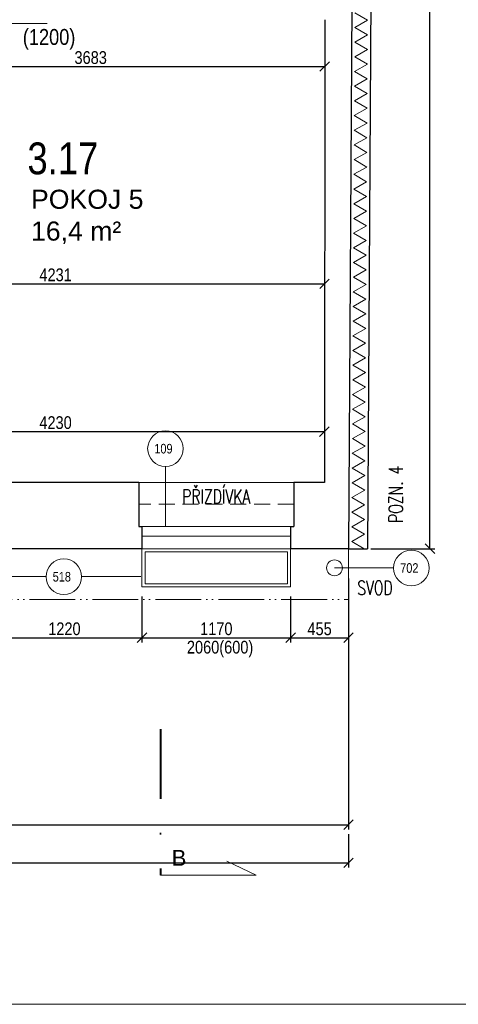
# Model space of a CAD drawing. Header units: millimetres. Extents: x -300958 to -108039, y 30118 to 292543.
# Tile 184 of 256: x -187870 to -184419, y 134957 to 142700. Entities that reach past the tile are written whole.
import ezdxf
from ezdxf.enums import TextEntityAlignment as Align

# ---------------------------------------------------------------- set-up
doc = ezdxf.new("R2010")
doc.units = ezdxf.units.MM
doc.header["$MEASUREMENT"] = 0
for name, pattern in [('ACAD_ISO05W100', [33, 24, -3, 0, -3, 0, -3]), ('DGN Style 4', [1094.119168, 546.717885, -273.358943, 0.683397, -273.358943]), ('HIDDEN', [0.375, 0.25, -0.125])]:
    doc.linetypes.add(name, pattern=pattern)
doc.layers.get('0').update_dxf_attribs({"lineweight": 13})
doc.layers.get('Defpoints').update_dxf_attribs({"color": 3, "lineweight": 13})
for name, color, linetype, lineweight in [('dims', 7, 'Continuous', 9), ('legenda', 7, 'Continuous', 13), ('Materiály', 1, 'Continuous', 13), ('navrh', 1, 'Continuous', 9), ('obklad', 8, 'Continuous', 5), ('popis', 7, 'Continuous', 9), ('PSV', 7, 'Continuous', 13), ('RAMECEK', 7, 'Continuous', 0), ('rez', 7, 'Continuous', 13), ('tenka', 7, 'Continuous', 13), ('texts', 3, 'Continuous', 30), ('walls', 7, 'Continuous', 13)]:
    doc.layers.add(name, color=color, linetype=linetype, lineweight=lineweight)
doc.styles.add('GENERATED_STYLE_8', font='arial.ttf')
doc.styles.get("Standard").update_dxf_attribs({"font": 'txt.shx'})
doc.styles.add('STYLE-0', font='ARIALN.TTF')
doc.styles.add('Style-Arial', font='arial.ttf')
doc.dimstyles.new('arch', dxfattribs={"dimscale": 50, "dimtxt": 2.5, "dimasz": 2.5, "dimexe": 1.25, "dimexo": 0.9, "dimtad": 1, "dimdec": 0, "dimtxsty": 'STYLE-0', "dimblk": 'ARCHTICK', "dimcen": 2.5, "dimadec": 0, "dimazin": 0, "dimtfac": 1, "dimtdec": 0, "dimtmove": 2, "dimatfit": 3, "dimldrblk": 'ARCHTICK', "dimfxl": 0, "dimarcsym": 0})

# ---------------------------------------------------------------- blocks, each defined once
blk = doc.blocks.new('_ArchTick')
at = {"color": 0, "linetype": 'ByBlock', "flags": 128}
blk.add_lwpolyline([(-0.5, -0.5), (0.5, 0.5)], dxfattribs=at)
blk = doc.blocks.new('*D2314')
at = {"layer": 'Defpoints', "color": 0, "linetype": 'Continuous'}
for p in [(-185472.3, 139461.1), (-185472.3, 139461.1), (-189702.6, 139060)]:
    blk.add_point(p, dxfattribs=at)
at = {"layer": 'dims', "color": 0, "linetype": 'Continuous', "lineweight": -2}
for p, q in [((-185472.3, 139536.1), (-185472.3, 139498.6)), ((-189702.6, 139135), (-189702.6, 139498.6)), ((-189702.6, 139461.1), (-185472.3, 139461.1))]:
    blk.add_line(p, q, dxfattribs=at)
at = {"layer": 'dims', "color": 0, "linetype": 'Continuous', "lineweight": -2, "xscale": 75, "yscale": 75, "zscale": 75, "rotation": 180}
blk.add_blockref('_ArchTick', (-189702.6, 139461.1), dxfattribs=at)
at = {"layer": 'dims', "color": 0, "linetype": 'Continuous', "lineweight": -2, "xscale": 75, "yscale": 75, "zscale": 75}
blk.add_blockref('_ArchTick', (-185472.3, 139461.1), dxfattribs=at)
at = {"layer": 'dims', "color": 0, "linetype": 'Continuous', "insert": (-187587.4, 139530.9), "char_height": 100, "attachment_point": 5, "style": 'STYLE-0'}
blk.add_mtext('4230', dxfattribs=at)
blk = doc.blocks.new('*U49')
at = {"layer": 'RAMECEK', "linetype": 'Continuous', "lineweight": 0, "flags": 128}
blk.add_lwpolyline([(-15750, -11137.5), (15750, -11137.5), (15750, 11137.5), (-15750, 11137.5)], close=True, dxfattribs=at)
blk = doc.blocks.new('*D2337')
at = {"layer": 'Defpoints', "color": 0, "linetype": 'Continuous'}
for p in [(-188127.6, 138240), (-186907.6, 138240), (-186907.6, 137840)]:
    blk.add_point(p, dxfattribs=at)
at = {"layer": 'dims', "color": 0, "linetype": 'Continuous', "lineweight": -2}
for p, q in [((-188127.6, 138165), (-188127.6, 137802.5)), ((-186907.6, 138165), (-186907.6, 137802.5)), ((-188127.6, 137840), (-186907.6, 137840))]:
    blk.add_line(p, q, dxfattribs=at)
at = {"layer": 'dims', "color": 0, "linetype": 'Continuous', "lineweight": -2, "xscale": 75, "yscale": 75, "zscale": 75, "rotation": 180}
blk.add_blockref('_ArchTick', (-188127.6, 137840), dxfattribs=at)
at = {"layer": 'dims', "color": 0, "linetype": 'Continuous', "lineweight": -2, "xscale": 75, "yscale": 75, "zscale": 75}
blk.add_blockref('_ArchTick', (-186907.6, 137840), dxfattribs=at)
at = {"layer": 'dims', "color": 0, "linetype": 'Continuous', "insert": (-187517.6, 137909.8), "char_height": 100, "attachment_point": 5, "style": 'STYLE-0'}
blk.add_mtext('1220', dxfattribs=at)
blk = doc.blocks.new('*D2338')
at = {"layer": 'Defpoints', "color": 0, "linetype": 'Continuous'}
for p in [(-186907.6, 138240), (-185737.6, 138240), (-185737.6, 137840)]:
    blk.add_point(p, dxfattribs=at)
at = {"layer": 'dims', "color": 0, "linetype": 'Continuous', "lineweight": -2}
for p, q in [((-186907.6, 138165), (-186907.6, 137802.5)), ((-185737.6, 138165), (-185737.6, 137802.5)), ((-186907.6, 137840), (-185737.6, 137840))]:
    blk.add_line(p, q, dxfattribs=at)
at = {"layer": 'dims', "color": 0, "linetype": 'Continuous', "lineweight": -2, "xscale": 75, "yscale": 75, "zscale": 75, "rotation": 180}
blk.add_blockref('_ArchTick', (-186907.6, 137840), dxfattribs=at)
at = {"layer": 'dims', "color": 0, "linetype": 'Continuous', "lineweight": -2, "xscale": 75, "yscale": 75, "zscale": 75}
blk.add_blockref('_ArchTick', (-185737.6, 137840), dxfattribs=at)
at = {"layer": 'dims', "color": 0, "linetype": 'Continuous', "insert": (-186322.6, 137909.8), "char_height": 100, "attachment_point": 5, "style": 'STYLE-0'}
blk.add_mtext('1170', dxfattribs=at)
blk = doc.blocks.new('*D2339')
at = {"layer": 'Defpoints', "color": 0, "linetype": 'Continuous'}
for p in [(-185737.6, 138240), (-185282.6, 138240), (-185282.6, 137840)]:
    blk.add_point(p, dxfattribs=at)
at = {"layer": 'dims', "color": 0, "linetype": 'Continuous', "lineweight": -2}
for p, q in [((-185737.6, 138165), (-185737.6, 137802.5)), ((-185282.6, 138165), (-185282.6, 137802.5)), ((-185737.6, 137840), (-185282.6, 137840))]:
    blk.add_line(p, q, dxfattribs=at)
at = {"layer": 'dims', "color": 0, "linetype": 'Continuous', "lineweight": -2, "xscale": 75, "yscale": 75, "zscale": 75, "rotation": 180}
blk.add_blockref('_ArchTick', (-185737.6, 137840), dxfattribs=at)
at = {"layer": 'dims', "color": 0, "linetype": 'Continuous', "lineweight": -2, "xscale": 75, "yscale": 75, "zscale": 75}
blk.add_blockref('_ArchTick', (-185282.6, 137840), dxfattribs=at)
at = {"layer": 'dims', "color": 0, "linetype": 'Continuous', "insert": (-185510.1, 137909.6), "char_height": 100, "attachment_point": 5, "style": 'STYLE-0'}
blk.add_mtext('455', dxfattribs=at)
blk = doc.blocks.new('*D2361')
at = {"layer": 'Defpoints', "color": 0, "linetype": 'Continuous'}
for p in [(-185282.6, 138380.9), (-194382.6, 137130.9), (-185282.6, 136370)]:
    blk.add_point(p, dxfattribs=at)
at = {"layer": 'dims', "color": 0, "linetype": 'Continuous', "lineweight": -2}
for p, q in [((-185282.6, 138305.9), (-185282.6, 136332.5)), ((-194382.6, 137055.9), (-194382.6, 136332.5)), ((-194382.6, 136370), (-185282.6, 136370))]:
    blk.add_line(p, q, dxfattribs=at)
at = {"layer": 'dims', "color": 0, "linetype": 'Continuous', "lineweight": -2, "xscale": 75, "yscale": 75, "zscale": 75, "rotation": 180}
blk.add_blockref('_ArchTick', (-194382.6, 136370), dxfattribs=at)
at = {"layer": 'dims', "color": 0, "linetype": 'Continuous', "lineweight": -2, "xscale": 75, "yscale": 75, "zscale": 75}
blk.add_blockref('_ArchTick', (-185282.6, 136370), dxfattribs=at)
at = {"layer": 'dims', "color": 0, "linetype": 'Continuous', "insert": (-189832.6, 136439.8), "char_height": 100, "attachment_point": 5, "style": 'STYLE-0'}
blk.add_mtext('9100', dxfattribs=at)
blk = doc.blocks.new('*U48')
at = {"layer": 'rez', "linetype": 'DGN Style 4', "lineweight": 40}
blk.add_line((-376.1, 573.9), (-376.1, -573.9), dxfattribs=at)
at = {"layer": 'rez', "linetype": 'Continuous', "lineweight": 0, "flags": 128}
blk.add_lwpolyline([(-376.1, -573.9), (376.1, -573.9), (146.2, -463.7)], dxfattribs=at)
blk = doc.blocks.new('*D2421')
at = {"layer": 'Defpoints', "color": 0, "linetype": 'Continuous'}
for p in [(-189152.6, 142700), (-185469.7, 142700), (-185469.7, 142331.7)]:
    blk.add_point(p, dxfattribs=at)
at = {"layer": 'dims', "color": 0, "linetype": 'Continuous', "lineweight": -2}
for p, q in [((-189152.6, 142625), (-189152.6, 142294.2)), ((-185469.7, 142625), (-185469.7, 142294.2)), ((-189152.6, 142331.7), (-185469.7, 142331.7))]:
    blk.add_line(p, q, dxfattribs=at)
at = {"layer": 'dims', "color": 0, "linetype": 'Continuous', "lineweight": -2, "xscale": 75, "yscale": 75, "zscale": 75, "rotation": 180}
blk.add_blockref('_ArchTick', (-189152.6, 142331.7), dxfattribs=at)
at = {"layer": 'dims', "color": 0, "linetype": 'Continuous', "lineweight": -2, "xscale": 75, "yscale": 75, "zscale": 75}
blk.add_blockref('_ArchTick', (-185469.7, 142331.7), dxfattribs=at)
at = {"layer": 'dims', "color": 0, "linetype": 'Continuous', "insert": (-187311.1, 142401.5), "char_height": 100, "attachment_point": 5, "style": 'STYLE-0'}
blk.add_mtext('3683', dxfattribs=at)
blk = doc.blocks.new('*D2570')
at = {"layer": 'Defpoints', "color": 0, "linetype": 'Continuous'}
for p in [(-185182, 154820), (-184642.1, 154820), (-185182, 138540)]:
    blk.add_point(p, dxfattribs=at)
at = {"layer": 'dims', "color": 0, "linetype": 'Continuous', "lineweight": -2}
for p, q in [((-185107, 154820), (-184604.6, 154820)), ((-184642.1, 138540), (-184642.1, 154820)), ((-185107, 138540), (-184604.6, 138540))]:
    blk.add_line(p, q, dxfattribs=at)
at = {"layer": 'dims', "color": 0, "linetype": 'Continuous', "lineweight": -2, "xscale": 75, "yscale": 75, "zscale": 75}
for p, rotation in [((-184642.1, 154820), 90), ((-184642.1, 138540), 270)]:
    blk.add_blockref('_ArchTick', p, dxfattribs=dict(at, rotation=rotation))
at = {"layer": 'dims', "color": 0, "linetype": 'Continuous', "insert": (-184711.9, 146290.9), "char_height": 100, "attachment_point": 5, "rotation": 90, "style": 'STYLE-0'}
blk.add_mtext('16280', dxfattribs=at)
blk = doc.blocks.new('*D2582')
at = {"layer": 'Defpoints', "color": 0, "linetype": 'Continuous'}
for p in [(-201632.6, 136370), (-185282.6, 136370), (-185282.6, 136070)]:
    blk.add_point(p, dxfattribs=at)
at = {"layer": 'dims', "color": 0, "linetype": 'Continuous', "lineweight": -2}
for p, q in [((-201632.6, 136295), (-201632.6, 136032.5)), ((-185282.6, 136295), (-185282.6, 136032.5)), ((-201632.6, 136070), (-185282.6, 136070))]:
    blk.add_line(p, q, dxfattribs=at)
at = {"layer": 'dims', "color": 0, "linetype": 'Continuous', "lineweight": -2, "xscale": 75, "yscale": 75, "zscale": 75, "rotation": 180}
blk.add_blockref('_ArchTick', (-201632.6, 136070), dxfattribs=at)
at = {"layer": 'dims', "color": 0, "linetype": 'Continuous', "lineweight": -2, "xscale": 75, "yscale": 75, "zscale": 75}
blk.add_blockref('_ArchTick', (-185282.6, 136070), dxfattribs=at)
at = {"layer": 'dims', "color": 0, "linetype": 'Continuous', "insert": (-193923.8, 136139.8), "char_height": 100, "attachment_point": 5, "style": 'STYLE-0'}
blk.add_mtext('16350', dxfattribs=at)
blk = doc.blocks.new('*D2193')
at = {"layer": 'Defpoints', "color": 0, "linetype": 'Continuous'}
for p in [(-185471.3, 140623.1), (-185471.3, 140623.1), (-189702.6, 140410)]:
    blk.add_point(p, dxfattribs=at)
at = {"layer": 'dims', "color": 0, "linetype": 'Continuous', "lineweight": -2}
for p, q in [((-185471.3, 140698.1), (-185471.3, 140660.6)), ((-189702.6, 140485), (-189702.6, 140660.6)), ((-189702.6, 140623.1), (-185471.3, 140623.1))]:
    blk.add_line(p, q, dxfattribs=at)
at = {"layer": 'dims', "color": 0, "linetype": 'Continuous', "lineweight": -2, "xscale": 75, "yscale": 75, "zscale": 75, "rotation": 180}
blk.add_blockref('_ArchTick', (-189702.6, 140623.1), dxfattribs=at)
at = {"layer": 'dims', "color": 0, "linetype": 'Continuous', "lineweight": -2, "xscale": 75, "yscale": 75, "zscale": 75}
blk.add_blockref('_ArchTick', (-185471.3, 140623.1), dxfattribs=at)
at = {"layer": 'dims', "color": 0, "linetype": 'Continuous', "insert": (-187587, 140692.9), "char_height": 100, "attachment_point": 5, "style": 'STYLE-0'}
blk.add_mtext('4231', dxfattribs=at)

msp = doc.modelspace()

# ---------------------------------------------------------------- linework, layer by layer
at = {"layer": 'Materiály', "linetype": 'Continuous'}
for p, q in [((-185712.6, 139060), (-186932.6, 139060)), ((-185737.6, 138715), (-186907.6, 138715)), ((-185737.6, 138640), (-186907.6, 138640))]:
    msp.add_line(p, q, dxfattribs=at)
at = {"layer": 'Materiály', "linetype": 'Continuous', "flags": 128}
for points in [[(-185147, 140271), (-185246.6, 140329.4), (-185146.2, 140386.5), (-185245.9, 140444.9), (-185145.5, 140502), (-185245.2, 140560.3), (-185144.8, 140617.4), (-185244.5, 140675.8), (-185144.1, 140732.9), (-185243.8, 140791.3), (-185143.4, 140848.4), (-185243.1, 140906.7), (-185142.7, 140963.8), (-185242.3, 141022.2), (-185142, 141079.3), (-185241.6, 141137.7), (-185141.3, 141194.8), (-185240.9, 141253.1), (-185140.6, 141310.2), (-185240.2, 141368.6), (-185139.9, 141425.7), (-185239.5, 141484.1), (-185139.2, 141541.2), (-185238.8, 141599.5), (-185138.4, 141656.7), (-185238.1, 141715), (-185137.7, 141772.1), (-185237.4, 141830.5), (-185137, 141887.6), (-185236.7, 141945.9), (-185136.3, 142003.1), (-185236, 142061.4), (-185135.6, 142118.5), (-185235.3, 142176.9), (-185134.9, 142234), (-185234.5, 142292.3), (-185134.2, 142349.5), (-185233.8, 142407.8), (-185133.5, 142464.9), (-185233.1, 142523.3), (-185132.8, 142580.4), (-185232.4, 142638.7), (-185132.1, 142695.9), (-185132.1, 142695.9)], [(-185132.1, 142695.9), (-185231.7, 142754.2)], [(-185159.3, 138540), (-185257.2, 138597.4), (-185156.9, 138654.5), (-185256.5, 138712.8), (-185156.2, 138770), (-185255.8, 138828.3), (-185155.5, 138885.4), (-185255.1, 138943.8), (-185154.8, 139000.9), (-185254.4, 139059.2), (-185154, 139116.4), (-185253.7, 139174.7), (-185153.3, 139231.8), (-185253, 139290.2), (-185152.6, 139347.3), (-185252.3, 139405.6), (-185151.9, 139462.8), (-185251.6, 139521.1), (-185151.2, 139578.2), (-185250.9, 139636.6), (-185150.5, 139693.7), (-185250.1, 139752), (-185149.8, 139809.2), (-185249.4, 139867.5), (-185149.1, 139924.6), (-185248.7, 139983), (-185148.4, 140040.1), (-185248, 140098.4), (-185147.7, 140155.6), (-185247.3, 140213.9), (-185147, 140271), (-185147, 140271)]]:
    msp.add_lwpolyline(points, dxfattribs=at)
at = {"layer": 'Materiály', "linetype": 'Continuous'}
for points in [[(-186907.6, 138240), (-185737.6, 138240), (-185737.6, 138540), (-186907.6, 138540)], [(-186882.6, 138265), (-185762.6, 138265), (-185762.6, 138515), (-186882.6, 138515)]]:
    msp.add_lwpolyline(points, close=True, dxfattribs=at)
at = {"layer": 'navrh', "linetype": 'Continuous', "lineweight": 30}
for p, q in [((-185032.6, 154820), (-185132.6, 138539.1)), ((-185282.6, 138540), (-185132.6, 138540))]:
    msp.add_line(p, q, dxfattribs=at)
at = {"layer": 'obklad', "linetype": 'Continuous', "lineweight": 0}
msp.add_line((-188652.6, 142670), (-187652.6, 142670), dxfattribs=at)
at = {"layer": 'PSV', "linetype": 'Continuous', "lineweight": 0}
for p, q in [((-186722.6, 139186.7), (-186722.6, 138715)), ((-184928.3, 138390), (-185392.6, 138390)), ((-187662.2, 138321.4), (-188117.6, 138321.4)), ((-187382.1, 138321.4), (-186917.6, 138321.4))]:
    msp.add_line(p, q, dxfattribs=at)
for centre in [(-186722.6, 139326.8), (-184788.2, 138388.2), (-187522.2, 138319.7)]:
    msp.add_circle(centre, 140.1, dxfattribs=at)
at = {"layer": 'tenka', "linetype": 'HIDDEN', "ltscale": 500}
msp.add_line((-185712.6, 138890), (-186932.6, 138890), dxfattribs=at)
at = {"layer": 'tenka', "linetype": 'Continuous'}
msp.add_line((-185737.6, 138540), (-186907.6, 138540), dxfattribs=at)
at = {"layer": 'tenka', "linetype": 'ACAD_ISO05W100', "lineweight": 0, "ltscale": 25}
msp.add_line((-185282.6, 138140), (-185282.6, 138540), dxfattribs=at)
at = {"layer": 'tenka', "linetype": 'ACAD_ISO05W100', "ltscale": 15, "flags": 128}
msp.add_lwpolyline([(-185182.6, 155220), (-202032.6, 155220), (-202032.6, 136970), (-193982.6, 136970), (-193982.6, 138140), (-185282.6, 138140)], dxfattribs=at)
at = {"layer": 'tenka', "linetype": 'Continuous'}
msp.add_circle((-185392.6, 138390), 62.5, dxfattribs=at)
at = {"layer": 'walls', "linetype": 'Continuous', "lineweight": 30}
for p, q in [((-185469.7, 142700), (-185472.6, 139060)), ((-186932.6, 139060), (-186932.6, 138715)), ((-185472.6, 139060), (-185712.6, 139060)), ((-185712.6, 139060), (-185712.6, 138715)), ((-186932.6, 138715), (-186907.6, 138715)), ((-186907.6, 138715), (-186907.6, 138540)), ((-185737.6, 138715), (-185737.6, 138540)), ((-185737.6, 138715), (-185712.6, 138715))]:
    msp.add_line(p, q, dxfattribs=at)
at = {"layer": 'walls', "linetype": 'Continuous', "lineweight": 30, "flags": 128}
for points in [[(-187612.6, 154820), (-185182.6, 154820), (-185282.6, 138540), (-185737.6, 138540)], [(-186932.6, 139060), (-188102.6, 139060)], [(-186907.6, 138540), (-188127.6, 138540)]]:
    msp.add_lwpolyline(points, dxfattribs=at)

# ---------------------------------------------------------------- block references
at = {"layer": 'RAMECEK', "linetype": 'Continuous', "lineweight": 0}
for p in [(-189482.6, 146095), (-189482.6, 123820)]:
    msp.add_blockref('*U49', p, dxfattribs=at)
at = {"layer": 'rez', "linetype": 'DGN Style 4', "lineweight": 40}
msp.add_blockref('*U48', (-186385.6, 136546.1), dxfattribs=at)

# ---------------------------------------------------------------- texts
at = {"layer": 'dims', "linetype": 'Continuous', "style": 'STYLE-0'}
msp.add_text('2060(600)', height=100, dxfattribs=at).set_placement((-186292.9, 137765.7), align=Align.MIDDLE_CENTER)
at = {"layer": 'legenda', "linetype": 'Continuous', "lineweight": 0, "insert": (-184910.3, 138743.5), "char_height": 112, "attachment_point": 4, "rotation": 90.00116, "line_spacing_factor": 0.765173, "style": 'Style-Arial'}
msp.add_mtext('{\\Fromans|c238;\\W0.7143;POZN. 4}', dxfattribs=at)
at = {"layer": 'obklad', "linetype": 'Continuous', "lineweight": 0, "style": 'STYLE-0'}
msp.add_text('(1200)', height=125, dxfattribs=at).set_placement((-187845.1, 142564.2), align=Align.MIDDLE_LEFT)
at = {"layer": 'popis', "linetype": 'Continuous', "lineweight": 0, "insert": (-187780.5, 141363), "char_height": 150, "width": 1303.837, "attachment_point": 1, "style": 'GENERATED_STYLE_8'}
msp.add_mtext('POKOJ 5\\P16,4 m²', dxfattribs=at)
at = {"layer": 'popis', "linetype": 'Continuous', "char_height": 112, "attachment_point": 4, "rotation": 0.00116, "line_spacing_factor": 0.765173, "style": 'Style-Arial'}
for s, insert in [('{\\Fromans|c238;\\W0.71429;PŘIZDÍVKA}', (-186591, 138950.9)), ('{\\Fromans|c238;\\W0.71429;SVOD}', (-185213.6, 138232.7))]:
    msp.add_mtext(s, dxfattribs=dict(at, insert=insert))
at = {"layer": 'PSV', "linetype": 'Continuous', "lineweight": 0, "style": 'STYLE-0'}
for s, p in [('109', (-186738.5, 139326.8)), ('702', (-184804.1, 138388.2)), ('518', (-187538.1, 138319.7))]:
    msp.add_text(s, height=75, dxfattribs=at).set_placement(p, align=Align.MIDDLE_CENTER)
at = {"layer": 'rez', "linetype": 'Continuous', "lineweight": 0, "insert": (-186674.2, 136046.4), "char_height": 125, "width": 353.127, "attachment_point": 7, "style": 'GENERATED_STYLE_8'}
msp.add_mtext('B', dxfattribs=at)
at = {"layer": 'texts', "linetype": 'Continuous', "lineweight": 0, "insert": (-187529.8, 141607.7), "char_height": 250, "width": 788.673, "attachment_point": 5}
msp.add_mtext('\\fArial Narrow|b0|i0|c238|p39;3.17', dxfattribs=at)

# ---------------------------------------------------------------- dimensions: what is measured, and where the dimension line sits
at = {"layer": 'dims', "linetype": 'Continuous'}
dim = msp.add_linear_dim(base=(-184642.1, 154820), p1=(-185182, 138540), p2=(-185182, 154820), angle=90, dimstyle='arch', override={"dimtxt": 2, "dimasz": 1.5, "dimexe": 0.75, "dimexo": 1.5, "dimgap": 0.375, "dimcen": 0.05}, dxfattribs=at)
dim.commit()
dim.dimension.update_dxf_attribs({"geometry": '*D2570', "text_midpoint": (-184711.9, 146290.9), "dimtype": 160})
for base, p1, p2, picture, middle in [((-185469.7, 142331.7), (-189152.6, 142700), (-185469.7, 142700), '*D2421', (-187311.1, 142401.5)), ((-185471.3, 140623.1), (-189702.6, 140410), (-185471.3, 140623.1), '*D2193', (-187587, 140692.9)), ((-185472.3, 139461.1), (-189702.6, 139060), (-185472.3, 139461.1), '*D2314', (-187587.4, 139530.9)), ((-185282.6, 136370), (-194382.6, 137130.9), (-185282.6, 138380.9), '*D2361', (-189832.6, 136439.8)), ((-186907.6, 137840), (-188127.6, 138240), (-186907.6, 138240), '*D2337', (-187517.6, 137909.8)), ((-185737.6, 137840), (-186907.6, 138240), (-185737.6, 138240), '*D2338', (-186322.6, 137909.8)), ((-185282.6, 137840), (-185737.6, 138240), (-185282.6, 138240), '*D2339', (-185510.1, 137909.6))]:
    dim = msp.add_linear_dim(base=base, p1=p1, p2=p2, dimstyle='arch', override={"dimtxt": 2, "dimasz": 1.5, "dimexe": 0.75, "dimexo": 1.5, "dimgap": 0.375, "dimcen": 0.05}, dxfattribs=at)
    dim.commit()
    dim.dimension.update_dxf_attribs({"geometry": picture, "text_midpoint": middle})
dim = msp.add_linear_dim(base=(-185282.6, 136070), p1=(-201632.6, 136370), p2=(-185282.6, 136370), dimstyle='arch', override={"dimtxt": 2, "dimasz": 1.5, "dimexe": 0.75, "dimexo": 1.5, "dimgap": 0.375, "dimcen": 0.05}, dxfattribs=at)
dim.commit()
dim.dimension.update_dxf_attribs({"geometry": '*D2582', "text_midpoint": (-193923.8, 136139.8), "dimtype": 160})

doc.saveas('drawing.dxf')
